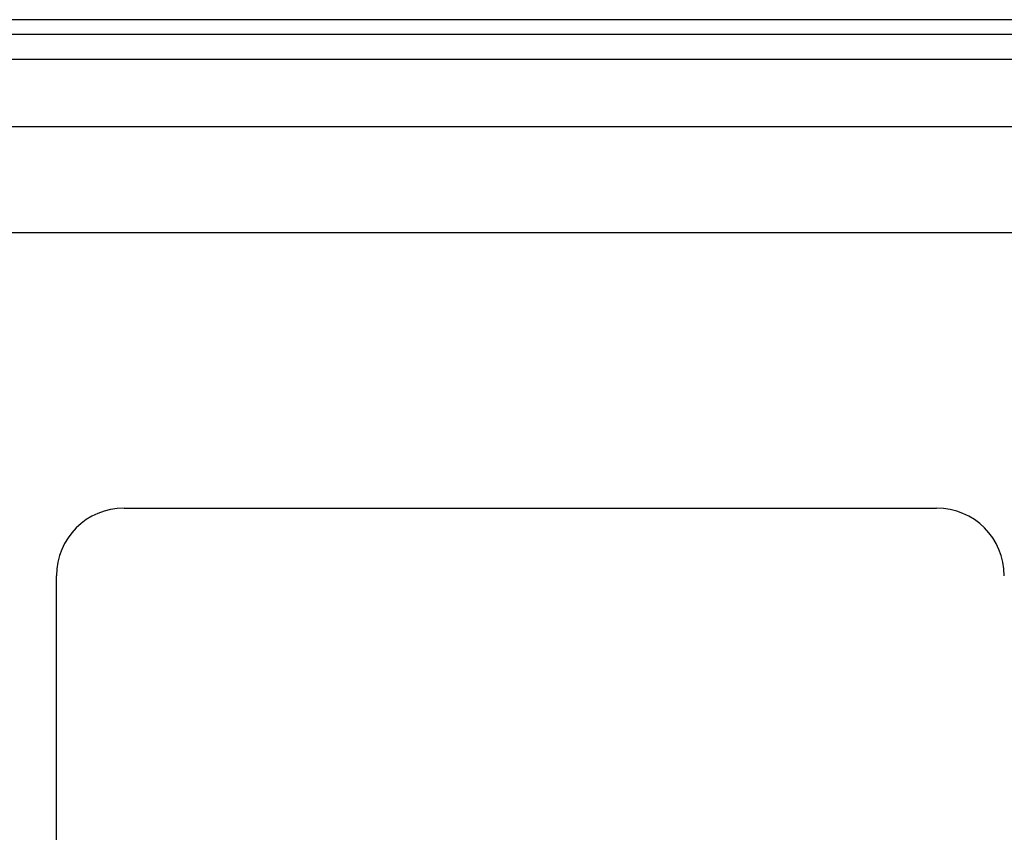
# Model space of a CAD drawing. Header units: inches. Extents: x 2 to 104, y 2 to 68.
# Tile 55 of 98: x 23.28 to 27.89, y 47.17 to 50.98. Entities that reach past the tile are written whole.
import ezdxf

# ---------------------------------------------------------------- set-up
doc = ezdxf.new("R2010")
doc.units = ezdxf.units.IN
doc.header["$LTSCALE"] = 6.250991
doc.header["$MEASUREMENT"] = 0
doc.layers.add('Visible Edges(ANSI)', color=7, linetype='Continuous', lineweight=25)
doc.layers.add('Visible Tangent Edges(ANSI)', color=7, linetype='Continuous', lineweight=25)

msp = doc.modelspace()

# ---------------------------------------------------------------- linework, layer by layer
at = {"layer": 'Visible Edges(ANSI)'}
for p, q in [((30.2451, 50.9806), (5.3384, 50.9806)), ((5.3384, 50.9134), (30.2451, 50.9134)), ((6.2657, 50.481), (29.2919, 50.481)), ((29.2919, 49.9814), (6.2657, 49.9814)), ((23.7678, 48.6925), (27.575, 48.6925)), ((23.4505, 46.4716), (23.4505, 48.3752))]:
    msp.add_line(p, q, dxfattribs=at)
for centre, start, end in [((23.7678, 48.3752), 90, 180), ((27.575, 48.3752), 0, 90)]:
    msp.add_arc(centre, 0.3173, start, end, dxfattribs=at)
at = {"layer": 'Visible Tangent Edges(ANSI)'}
msp.add_line((5.3384, 50.7954), (30.2451, 50.7954), dxfattribs=at)

doc.saveas('drawing.dxf')
